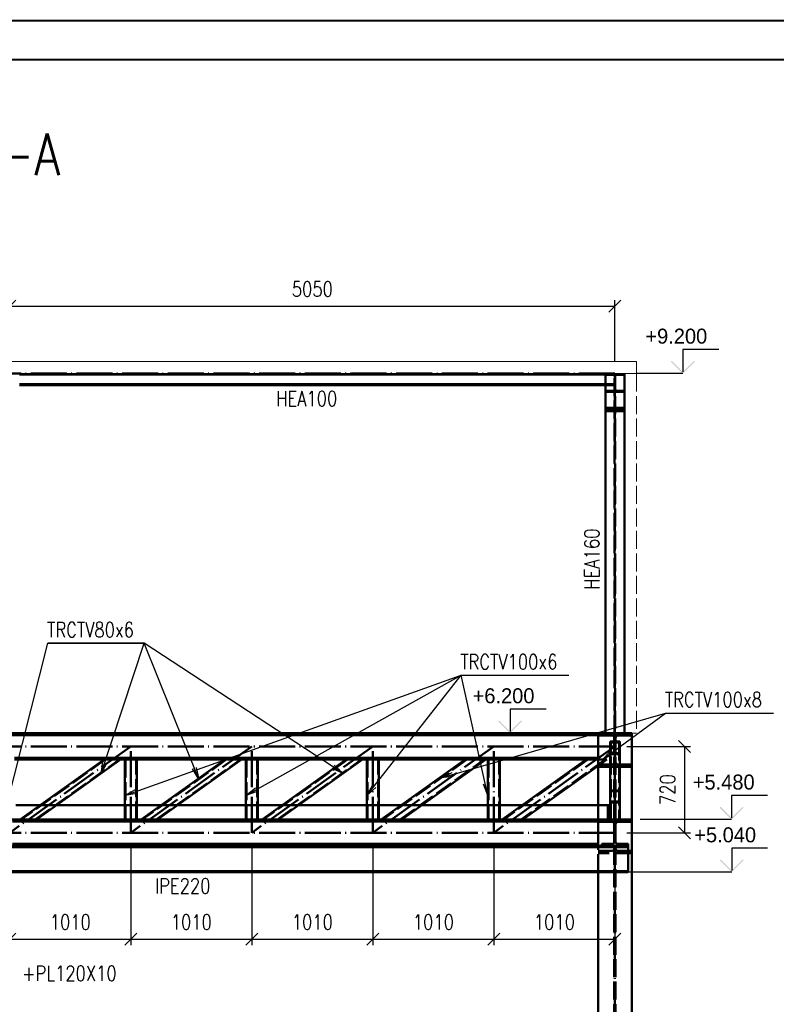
# Paper-space layout 'Layout1' of a CAD drawing. Extents: x -2 to 1033, y -36 to 596.
# Tile 13 of 60: x 123 to 250, y 430 to 594. Entities that reach past the tile are written whole.
import ezdxf
from ezdxf.enums import TextEntityAlignment as Align

# ---------------------------------------------------------------- set-up
doc = ezdxf.new("R2010")
doc.units = 0
doc.linetypes.add('ACAD_ISO02W100', pattern=[15, 12, -3])
doc.linetypes.add('ACAD_ISO04W100', pattern=[30.5, 24, -3, 0.5, -3])
doc.layers.get('0').update_dxf_attribs({"linetype": 'CONTINUOUS'})
doc.layers.get('DEFPOINTS').update_dxf_attribs({"color": 132, "linetype": 'CONTINUOUS'})
doc.layers.add('RAMECEK_HP', color=251, linetype='CONTINUOUS')
for name, color, linetype, lineweight in [('SS_DIAGONÁLY 1', 91, 'CONTINUOUS', 50), ('SS_DIAGONÁLY 2', 93, 'CONTINUOUS', 50), ('SS_DIAGONÁLY 3', 95, 'CONTINUOUS', 50), ('SS_DRÁŽKA', 35, 'CONTINUOUS', 50), ('SS_KOTY', 3, 'CONTINUOUS', 25), ('SS_KOTY-VYSKOVA', 140, 'CONTINUOUS', 25), ('SS_OPLASTENI-PANEL', 9, 'CONTINUOUS', 13), ('SS_PODLAHA', 31, 'CONTINUOUS', 50), ('SS_POPIS_PROFILU', 13, 'CONTINUOUS', 25), ('SS_PÁSY', 163, 'CONTINUOUS', 50), ('SS_SLOUPY', 143, 'CONTINUOUS', 50), ('SS_SLOUPY NÁDSTAVBA', 183, 'CONTINUOUS', 50), ('SS_VAZNICE', 187, 'CONTINUOUS', 50)]:
    doc.layers.add(name, color=color, linetype=linetype, lineweight=lineweight)
doc.layers.add('SS_PLECHY', color=7, linetype='CONTINUOUS', lineweight=50, true_color=0xb47846)
doc.styles.add('ROMANS', font='romans.shx', dxfattribs={"width": 0.8})
doc.styles.add('romans.shx', font='romans.shx', dxfattribs={"height": 5})
doc.dimstyles.new('A-1_(2.5)_50AS', dxfattribs={"dimtxt": 2.5, "dimasz": 2, "dimexe": 1, "dimexo": 2, "dimgap": 0, "dimtad": 0, "dimdec": 1, "dimlfac": 50, "dimrnd": 1, "dimtxsty": 'ROMANS', "dimblk1": 'OBLIQUE', "dimblk2": 'OBLIQUE', "dimsah": 1, "dimcen": 2, "dimclrd": 256, "dimclre": 256, "dimclrt": 256, "dimadec": 1, "dimazin": 2, "dimtfac": 0.714286, "dimtdec": 1, "dimtmove": 0, "dimatfit": 3, "dimldrblk": 'OPEN', "dimfxl": 1, "dimtvp": 1.142857, "dimtfill": 1, "dimtolj": 1, "dimlwd": -1, "dimlwe": -1, "dimarcsym": 0})

# ---------------------------------------------------------------- blocks, each defined once
blk = doc.blocks.new('*U6')
at = {"layer": 'RAMECEK_HP', "lineweight": 35, "const_width": 0.35}
for points in [[(0, 594), (0, 0), (841, 0), (841, 594)], [(6.5, 587.5), (6.5, 6.5), (834.5, 6.5), (834.5, 587.5)]]:
    blk.add_lwpolyline(points, close=True, dxfattribs=at)
at = {"layer": 'DEFPOINTS', "style": 'ROMANS', "width": 0.8}
blk.add_attdef('TISK', text='', height=10, dxfattribs=at).set_placement((841, -33), align=Align.RIGHT)
blk = doc.blocks.new('_Oblique')
at = {"color": 0, "linetype": 'ByBlock', "lineweight": -2}
blk.add_line((-0.5, -0.5), (0.5, 0.5), dxfattribs=at)
blk = doc.blocks.new('*D11')
at = {"layer": 'DEFPOINTS', "color": 0, "transparency": 16777216}
for p in [(222.66, 546.38), (121.66, 535.13), (222.66, 535.13)]:
    blk.add_point(p, dxfattribs=at)
at = {"layer": 'SS_KOTY', "transparency": 16777216}
for p, q in [((121.66, 537.13), (121.66, 547.38)), ((222.66, 537.13), (222.66, 547.38)), ((121.66, 546.38), (222.66, 546.38))]:
    blk.add_line(p, q, dxfattribs=at)
at = {"layer": 'SS_KOTY', "transparency": 16777216, "xscale": 2, "yscale": 2, "zscale": 2, "rotation": 180}
blk.add_blockref('_Oblique', (121.66, 546.38), dxfattribs=at)
at = {"layer": 'SS_KOTY', "transparency": 16777216, "xscale": 2, "yscale": 2, "zscale": 2}
blk.add_blockref('_Oblique', (222.66, 546.38), dxfattribs=at)
at = {"layer": 'SS_KOTY', "transparency": 16777216, "insert": (172.16, 549.23), "char_height": 2.5, "attachment_point": 5, "style": 'ROMANS', "bg_fill": 3, "box_fill_scale": 1.1, "bg_fill_color": 256, "bg_fill_true_color": 13158600, "bg_fill_transparency": 0}
blk.add_mtext('\\A1;5050', dxfattribs=at)
blk = doc.blocks.new('_OPEN')
at = {"color": 0, "linetype": 'ByBlock'}
for p, q in [((-1, 0.167), (0, 0)), ((0, 0), (-1, -0.167)), ((0, 0), (-1, 0))]:
    blk.add_line(p, q, dxfattribs=at)
blk = doc.blocks.new('*D12')
at = {"layer": 'DEFPOINTS', "color": 0, "transparency": 16777216}
for p in [(222.66, 472.93), (222.66, 458.53), (234.3, 458.53)]:
    blk.add_point(p, dxfattribs=at)
at = {"layer": 'SS_KOTY', "transparency": 16777216}
for p, q in [((224.66, 472.93), (235.3, 472.93)), ((234.3, 472.93), (234.3, 458.53)), ((224.66, 458.53), (235.3, 458.53))]:
    blk.add_line(p, q, dxfattribs=at)
at = {"layer": 'SS_KOTY', "transparency": 16777216, "xscale": 2, "yscale": 2, "zscale": 2}
for p, rotation in [((234.3, 472.93), 90), ((234.3, 458.53), 270)]:
    blk.add_blockref('_Oblique', p, dxfattribs=dict(at, rotation=rotation))
at = {"layer": 'SS_KOTY', "transparency": 16777216, "insert": (231.45, 465.73), "char_height": 2.5, "attachment_point": 5, "rotation": 90, "style": 'ROMANS', "bg_fill": 3, "box_fill_scale": 1.1, "bg_fill_color": 256, "bg_fill_true_color": 13158600, "bg_fill_transparency": 0}
blk.add_mtext('\\A1;720', dxfattribs=at)
blk = doc.blocks.new('*D18')
at = {"layer": 'DEFPOINTS', "color": 0, "transparency": 16777216}
for p in [(121.66, 458.53), (141.86, 458.53), (141.86, 440.76)]:
    blk.add_point(p, dxfattribs=at)
at = {"layer": 'SS_KOTY', "transparency": 16777216}
for p, q in [((121.66, 456.53), (121.66, 439.76)), ((141.86, 456.53), (141.86, 439.76)), ((121.66, 440.76), (141.86, 440.76))]:
    blk.add_line(p, q, dxfattribs=at)
at = {"layer": 'SS_KOTY', "transparency": 16777216, "xscale": 2, "yscale": 2, "zscale": 2, "rotation": 180}
blk.add_blockref('_Oblique', (121.66, 440.76), dxfattribs=at)
at = {"layer": 'SS_KOTY', "transparency": 16777216, "xscale": 2, "yscale": 2, "zscale": 2}
blk.add_blockref('_Oblique', (141.86, 440.76), dxfattribs=at)
at = {"layer": 'SS_KOTY', "transparency": 16777216, "insert": (131.76, 443.62), "char_height": 2.5, "attachment_point": 5, "style": 'ROMANS', "bg_fill": 3, "box_fill_scale": 1.1, "bg_fill_color": 256, "bg_fill_true_color": 13158600, "bg_fill_transparency": 0}
blk.add_mtext('\\A1;1010', dxfattribs=at)
blk = doc.blocks.new('*D19')
at = {"layer": 'DEFPOINTS', "color": 0, "transparency": 16777216}
for p in [(141.86, 458.53), (162.06, 458.53), (162.06, 440.76)]:
    blk.add_point(p, dxfattribs=at)
at = {"layer": 'SS_KOTY', "transparency": 16777216}
for p, q in [((141.86, 456.53), (141.86, 439.76)), ((162.06, 456.53), (162.06, 439.76)), ((141.86, 440.76), (162.06, 440.76))]:
    blk.add_line(p, q, dxfattribs=at)
at = {"layer": 'SS_KOTY', "transparency": 16777216, "xscale": 2, "yscale": 2, "zscale": 2, "rotation": 180}
blk.add_blockref('_Oblique', (141.86, 440.76), dxfattribs=at)
at = {"layer": 'SS_KOTY', "transparency": 16777216, "xscale": 2, "yscale": 2, "zscale": 2}
blk.add_blockref('_Oblique', (162.06, 440.76), dxfattribs=at)
at = {"layer": 'SS_KOTY', "transparency": 16777216, "insert": (151.96, 443.62), "char_height": 2.5, "attachment_point": 5, "style": 'ROMANS', "bg_fill": 3, "box_fill_scale": 1.1, "bg_fill_color": 256, "bg_fill_true_color": 13158600, "bg_fill_transparency": 0}
blk.add_mtext('\\A1;1010', dxfattribs=at)
blk = doc.blocks.new('*D20')
at = {"layer": 'DEFPOINTS', "color": 0, "transparency": 16777216}
for p in [(162.06, 458.53), (182.26, 458.53), (182.26, 440.76)]:
    blk.add_point(p, dxfattribs=at)
at = {"layer": 'SS_KOTY', "transparency": 16777216}
for p, q in [((162.06, 456.53), (162.06, 439.76)), ((182.26, 456.53), (182.26, 439.76)), ((162.06, 440.76), (182.26, 440.76))]:
    blk.add_line(p, q, dxfattribs=at)
at = {"layer": 'SS_KOTY', "transparency": 16777216, "xscale": 2, "yscale": 2, "zscale": 2, "rotation": 180}
blk.add_blockref('_Oblique', (162.06, 440.76), dxfattribs=at)
at = {"layer": 'SS_KOTY', "transparency": 16777216, "xscale": 2, "yscale": 2, "zscale": 2}
blk.add_blockref('_Oblique', (182.26, 440.76), dxfattribs=at)
at = {"layer": 'SS_KOTY', "transparency": 16777216, "insert": (172.16, 443.62), "char_height": 2.5, "attachment_point": 5, "style": 'ROMANS', "bg_fill": 3, "box_fill_scale": 1.1, "bg_fill_color": 256, "bg_fill_true_color": 13158600, "bg_fill_transparency": 0}
blk.add_mtext('\\A1;1010', dxfattribs=at)
blk = doc.blocks.new('*D21')
at = {"layer": 'DEFPOINTS', "color": 0, "transparency": 16777216}
for p in [(182.26, 458.53), (202.46, 458.53), (202.46, 440.76)]:
    blk.add_point(p, dxfattribs=at)
at = {"layer": 'SS_KOTY', "transparency": 16777216}
for p, q in [((182.26, 456.53), (182.26, 439.76)), ((202.46, 456.53), (202.46, 439.76)), ((182.26, 440.76), (202.46, 440.76))]:
    blk.add_line(p, q, dxfattribs=at)
at = {"layer": 'SS_KOTY', "transparency": 16777216, "xscale": 2, "yscale": 2, "zscale": 2, "rotation": 180}
blk.add_blockref('_Oblique', (182.26, 440.76), dxfattribs=at)
at = {"layer": 'SS_KOTY', "transparency": 16777216, "xscale": 2, "yscale": 2, "zscale": 2}
blk.add_blockref('_Oblique', (202.46, 440.76), dxfattribs=at)
at = {"layer": 'SS_KOTY', "transparency": 16777216, "insert": (192.36, 443.62), "char_height": 2.5, "attachment_point": 5, "style": 'ROMANS', "bg_fill": 3, "box_fill_scale": 1.1, "bg_fill_color": 256, "bg_fill_true_color": 13158600, "bg_fill_transparency": 0}
blk.add_mtext('\\A1;1010', dxfattribs=at)
blk = doc.blocks.new('*D22')
at = {"layer": 'DEFPOINTS', "color": 0, "transparency": 16777216}
for p in [(202.46, 458.53), (222.66, 458.53), (222.66, 440.76)]:
    blk.add_point(p, dxfattribs=at)
at = {"layer": 'SS_KOTY', "transparency": 16777216}
for p, q in [((202.46, 456.53), (202.46, 439.76)), ((222.66, 456.53), (222.66, 439.76)), ((202.46, 440.76), (222.66, 440.76))]:
    blk.add_line(p, q, dxfattribs=at)
at = {"layer": 'SS_KOTY', "transparency": 16777216, "xscale": 2, "yscale": 2, "zscale": 2, "rotation": 180}
blk.add_blockref('_Oblique', (202.46, 440.76), dxfattribs=at)
at = {"layer": 'SS_KOTY', "transparency": 16777216, "xscale": 2, "yscale": 2, "zscale": 2}
blk.add_blockref('_Oblique', (222.66, 440.76), dxfattribs=at)
at = {"layer": 'SS_KOTY', "transparency": 16777216, "insert": (212.56, 443.62), "char_height": 2.5, "attachment_point": 5, "style": 'ROMANS', "bg_fill": 3, "box_fill_scale": 1.1, "bg_fill_color": 256, "bg_fill_true_color": 13158600, "bg_fill_transparency": 0}
blk.add_mtext('\\A1;1010', dxfattribs=at)

psp = doc.layouts.get("Layout1")

# ---------------------------------------------------------------- hatches: boundary and pattern name
at = {"layer": 'SS_KOTY-VYSKOVA'}
for points in [[(232.1414, 537.2676), (232, 537.1262), (234, 535.1262), (236, 537.1262), (235.8586, 537.2676), (234, 535.4091)], [(203.3065, 477.2676), (203.1651, 477.1262), (205.1651, 475.1262), (207.1651, 477.1262), (207.0237, 477.2676), (205.1651, 475.4091)], [(240.2625, 462.8676), (240.1211, 462.7262), (242.1211, 460.7262), (244.1211, 462.7262), (243.9797, 462.8676), (242.1211, 461.0091)], [(240.2961, 454.0676), (240.1547, 453.9262), (242.1547, 451.9262), (244.1547, 453.9262), (244.0133, 454.0676), (242.1547, 452.2091)]]:
    psp.add_hatch(color=256, dxfattribs=at).paths.add_polyline_path(points)

# ---------------------------------------------------------------- linework, layer by layer
at = {"layer": 'SS_DIAGONÁLY 1', "color": 1, "linetype": 'Continuous', "ltscale": 0.25}
for p, q in [((140.8649, 470.7262), (140.8649, 460.7262)), ((142.8649, 460.7262), (142.8649, 470.7262)), ((161.0649, 470.7262), (161.0649, 460.7262)), ((163.0649, 460.7262), (163.0649, 470.7262)), ((181.2649, 470.7262), (181.2649, 460.7262)), ((183.2649, 460.7262), (183.2649, 470.7262)), ((201.4649, 470.7262), (201.4649, 460.7262)), ((203.4649, 460.7262), (203.4649, 470.7262))]:
    psp.add_line(p, q, dxfattribs=at)
at = {"layer": 'SS_DIAGONÁLY 1', "color": 3, "linetype": 'ACAD_ISO02W100', "ltscale": 0.25}
for p, q in [((140.9849, 470.7262), (140.9849, 460.7262)), ((142.7449, 460.7262), (142.7449, 470.7262)), ((161.1849, 470.7262), (161.1849, 460.7262)), ((162.9449, 460.7262), (162.9449, 470.7262)), ((181.3849, 470.7262), (181.3849, 460.7262)), ((183.1449, 460.7262), (183.1449, 470.7262)), ((201.5849, 470.7262), (201.5849, 460.7262)), ((203.3449, 460.7262), (203.3449, 470.7262))]:
    psp.add_line(p, q, dxfattribs=at)
at = {"layer": 'SS_DIAGONÁLY 2', "color": 1, "linetype": 'Continuous', "ltscale": 0.25}
for p, q in [((137.4006, 470.7262), (123.3729, 460.7262)), ((126.1292, 460.7262), (140.1569, 470.7262)), ((157.6006, 470.7262), (143.5729, 460.7262)), ((146.3292, 460.7262), (160.3569, 470.7262)), ((177.8006, 470.7262), (163.7729, 460.7262)), ((166.5292, 460.7262), (180.5569, 470.7262))]:
    psp.add_line(p, q, dxfattribs=at)
at = {"layer": 'SS_DIAGONÁLY 2', "color": 3, "linetype": 'ACAD_ISO02W100', "ltscale": 0.25}
for p, q in [((137.6073, 470.7262), (123.5796, 460.7262)), ((125.9225, 460.7262), (139.9502, 470.7262)), ((157.8073, 470.7262), (143.7796, 460.7262)), ((146.1225, 460.7262), (160.1502, 470.7262)), ((178.0073, 470.7262), (163.9796, 460.7262)), ((166.3225, 460.7262), (180.3502, 470.7262))]:
    psp.add_line(p, q, dxfattribs=at)
at = {"layer": 'SS_DIAGONÁLY 3', "color": 1, "linetype": 'Continuous', "ltscale": 0.25}
for p, q in [((197.656, 470.7262), (183.6283, 460.7262)), ((187.0738, 460.7262), (201.1015, 470.7262)), ((217.856, 470.7262), (203.8283, 460.7262)), ((207.2738, 460.7262), (219.8649, 469.7021))]:
    psp.add_line(p, q, dxfattribs=at)
at = {"layer": 'SS_DIAGONÁLY 3', "color": 3, "linetype": 'ACAD_ISO02W100', "ltscale": 0.25}
for p, q in [((197.9317, 470.7262), (183.904, 460.7262)), ((186.7981, 460.7262), (200.8259, 470.7262)), ((218.1317, 470.7262), (204.104, 460.7262)), ((221.0259, 470.7262), (206.9981, 460.7262)), ((221.3015, 470.7262), (219.8649, 470.7262)), ((219.8649, 469.7021), (221.3015, 470.7262))]:
    psp.add_line(p, q, dxfattribs=at)
at = {"layer": 'SS_DRÁŽKA', "color": 1, "linetype": 'Continuous', "ltscale": 0.25}
psp.add_line((224.8649, 451.9262), (224.8649, 456.3262), dxfattribs=at)
at = {"layer": 'SS_KOTY-VYSKOVA'}
for p, q in [((240, 539.1262), (234, 539.1262)), ((234, 539.1262), (234, 535.4091)), ((234, 535.1262), (226.2649, 535.1262)), ((211.1651, 479.1262), (205.1651, 479.1262)), ((205.1651, 479.1262), (205.1651, 475.4091)), ((205.1651, 475.1262), (223.4649, 475.1262)), ((248.1211, 464.7262), (242.1211, 464.7262)), ((242.1211, 464.7262), (242.1211, 461.0091)), ((248.1547, 455.9262, 31026.2), (242.1547, 455.9262, 31026.2)), ((242.1547, 455.9262, 31026.2), (242.1547, 452.2091, 31026.2)), ((242.1547, 451.9262), (224.866, 451.9262))]:
    psp.add_line(p, q, dxfattribs=at)
at = {"layer": 'SS_OPLASTENI-PANEL', "ltscale": 0.25}
psp.add_line((226.2649, 535.1262), (226.2649, 537.1262), dxfattribs=at)
at = {"layer": 'SS_OPLASTENI-PANEL', "color": 9, "linetype": 'ACAD_ISO02W100', "ltscale": 0.25}
for p, q in [((226.2649, 535.1262), (226.2649, 475.1262)), ((226.2649, 475.1262), (225.4649, 475.1262))]:
    psp.add_line(p, q, dxfattribs=at)
at = {"layer": 'SS_PLECHY', "color": 1, "linetype": 'Continuous', "ltscale": 0.25}
for p, q in [((126.7395, 463.1262), (122.6649, 463.1262)), ((140.8649, 463.1262), (129.4959, 463.1262)), ((146.9395, 463.1262), (142.8649, 463.1262)), ((161.0649, 463.1262), (149.6959, 463.1262)), ((167.1395, 463.1262), (163.0649, 463.1262)), ((181.2649, 463.1262), (169.8959, 463.1262)), ((186.995, 463.1262), (183.2649, 463.1262)), ((201.4649, 463.1262), (190.4404, 463.1262)), ((207.195, 463.1262), (203.4649, 463.1262)), ((219.8649, 463.1262), (210.6404, 463.1262))]:
    psp.add_line(p, q, dxfattribs=at)
at = {"layer": 'SS_PLECHY', "color": 3, "linetype": 'ACAD_ISO02W100', "ltscale": 0.25}
for p, q in [((129.4959, 463.1262), (126.7395, 463.1262)), ((142.8649, 463.1262), (140.8649, 463.1262)), ((149.6959, 463.1262), (146.9395, 463.1262)), ((163.0649, 463.1262), (161.0649, 463.1262)), ((169.8959, 463.1262), (167.1395, 463.1262)), ((183.2649, 463.1262), (181.2649, 463.1262)), ((190.4404, 463.1262), (186.995, 463.1262)), ((203.4649, 463.1262), (201.4649, 463.1262)), ((210.6404, 463.1262), (207.195, 463.1262)), ((221.6649, 463.1262), (219.8649, 463.1262)), ((221.4649, 460.7262), (221.4649, 463.1262)), ((221.6649, 460.7262), (221.6649, 463.1262))]:
    psp.add_line(p, q, dxfattribs=at)
at = {"layer": 'SS_PLECHY', "color": 7, "linetype": 'ACAD_ISO04W100', "ltscale": 0.25}
for p in [(21.6649, 460.7262), (221.6649, 460.7262)]:
    psp.add_line(p, (221.6649, 460.7262), dxfattribs=at)
at = {"layer": 'SS_PODLAHA', "color": 1, "linetype": 'Continuous', "ltscale": 0.25}
for p, q in [((123.8649, 460.7262), (119.4649, 460.7262)), ((122.1199, 460.4062), (123.8649, 460.4062)), ((123.8649, 460.4062), (123.8649, 460.7262)), ((220.4649, 460.7262), (220.4649, 460.4062)), ((224.8649, 456.3262), (224.8649, 456.6462))]:
    psp.add_line(p, q, dxfattribs=at)
at = {"layer": 'SS_POPIS_PROFILU', "color": 0, "linetype": 'ByBlock'}
for p, q in [((136.8998, 468.4043), (137.2135, 470.4075)), ((136.8998, 468.4043), (137.5299, 470.3025)), ((137.8463, 470.1974), (136.8998, 468.4043)), ((153.1935, 467.4372), (152.1412, 469.1703)), ((153.1935, 467.4372), (152.4507, 469.2941)), ((152.7602, 469.4179), (153.1935, 467.4372)), ((177.2998, 468.4043), (175.4441, 469.2211)), ((177.2998, 468.4043), (175.6267, 469.5)), ((175.8093, 469.7788), (177.2998, 468.4043)), ((193.6506, 467.6743), (195.4794, 468.5497)), ((193.6506, 467.6743), (195.572, 468.2295)), ((195.6645, 467.9092), (193.6506, 467.6743)), ((201.4649, 464.7262), (200.7031, 466.6053)), ((201.4649, 464.7262), (201.0284, 466.678)), ((201.3537, 466.7508), (201.4649, 464.7262)), ((140.8649, 464.7262), (142.6358, 465.7136)), ((140.8649, 464.7262), (142.7481, 465.3997)), ((142.8603, 465.0859), (140.8649, 464.7262)), ((161.0649, 464.7262), (162.6482, 465.9928)), ((161.0649, 464.7262), (162.8108, 465.7018)), ((162.9734, 465.4109), (161.0649, 464.7262)), ((181.2649, 464.7262), (182.2354, 466.5065)), ((181.2649, 464.7262), (182.4979, 466.301)), ((182.7603, 466.0955), (181.2649, 464.7262))]:
    psp.add_line(p, q, dxfattribs=at)
at = {"layer": 'SS_POPIS_PROFILU', "color": 13}
for points in [[(120.9849, 462.4195), (128.0183, 490.1364), (144.1135, 490.1364)], [(177.2998, 468.4043), (144.1135, 490.1364), (128.0183, 490.1364)], [(153.1935, 467.4372), (144.1135, 490.1364), (128.0183, 490.1364)], [(136.8998, 468.4043), (144.1135, 490.1364), (128.0183, 490.1364)], [(140.8649, 464.7262), (196.977, 484.7938), (214.977, 484.7938)], [(161.0649, 464.7262), (196.977, 484.7938), (214.977, 484.7938)], [(181.2649, 464.7262), (196.977, 484.7938), (214.977, 484.7938)], [(201.4649, 464.7262), (196.977, 484.7938), (214.977, 484.7938)]]:
    psp.add_lwpolyline(points, dxfattribs=at)
at = {"layer": 'SS_PÁSY', "color": 1, "linetype": 'Continuous', "ltscale": 0.25}
for p, q in [((219.8649, 475.1262), (23.4649, 475.1262)), ((23.4649, 474.8062), (219.8649, 474.8062)), ((219.8649, 471.0462), (122.4649, 471.0462)), ((219.8649, 470.7262), (122.4649, 470.7262)), ((219.8649, 460.7262), (123.8649, 460.7262)), ((123.8649, 460.4062), (219.8649, 460.4062))]:
    psp.add_line(p, q, dxfattribs=at)
at = {"layer": 'SS_PÁSY', "color": 3, "linetype": 'ACAD_ISO02W100', "ltscale": 0.25}
for p, q in [((219.8649, 474.7662), (222.0799, 474.7662)), ((223.2499, 474.7662), (225.4649, 474.7662)), ((220.4649, 460.7262), (219.8649, 460.7262))]:
    psp.add_line(p, q, dxfattribs=at)
at = {"layer": 'SS_SLOUPY', "color": 1, "linetype": 'Continuous', "ltscale": 0.25}
psp.add_line((225.4649, 475.1262), (219.8649, 475.1262), dxfattribs=at)
at = {"layer": 'SS_SLOUPY NÁDSTAVBA', "color": 3, "linetype": 'ACAD_ISO02W100', "ltscale": 0.25}
for p, q in [((222.3049, 532.2662), (221.0649, 532.2662)), ((224.2649, 532.2662), (223.0249, 532.2662)), ((222.6049, 532.0862), (221.0649, 532.0862)), ((222.7249, 532.0862), (222.6049, 532.0862)), ((224.2649, 532.0862), (222.7249, 532.0862)), ((222.6049, 529.3978), (221.0649, 529.3978)), ((221.0649, 529.2812), (222.6049, 529.2812)), ((224.2649, 529.2028), (221.0649, 529.2028)), ((221.0649, 529.0862), (224.2649, 529.0862)), ((224.2649, 529.3978), (222.7249, 529.3978)), ((222.7249, 529.2812), (224.2649, 529.2812)), ((224.2649, 528.8862), (221.0649, 528.8862))]:
    psp.add_line(p, q, dxfattribs=at)
at = {"layer": 'SS_SLOUPY NÁDSTAVBA', "color": 7, "linetype": 'ACAD_ISO04W100', "ltscale": 0.25}
psp.add_line((222.6649, 529.2028), (222.6649, 526.5862), dxfattribs=at)
at = {"layer": 'SS_SLOUPY NÁDSTAVBA', "color": 3, "linetype": 'ACAD_ISO02W100', "ltscale": 0.25, "extrusion": (0, 6.12323e-17, -1)}
psp.add_arc((-222.3049, 532.5662), 0.3, 180, 270, dxfattribs=at)
at = {"layer": 'SS_SLOUPY NÁDSTAVBA', "color": 3, "linetype": 'ACAD_ISO02W100', "ltscale": 0.25, "extrusion": (-4.85064e-13, -2.00859e-13, -1)}
psp.add_arc((-223.0249, 532.5662), 0.3, 270, 0, dxfattribs=at)
at = {"layer": 'SS_VAZNICE', "color": 1, "linetype": 'Continuous', "ltscale": 0.25}
for p, q in [((123.2649, 533.3662), (221.0649, 533.3662)), ((123.2649, 533.2062), (221.0649, 533.2062))]:
    psp.add_line(p, q, dxfattribs=at)
at = {"layer": 'SS_VAZNICE', "color": 3, "linetype": 'ACAD_ISO02W100', "ltscale": 0.25}
for p, q in [((221.0649, 533.3662), (222.6049, 533.3662)), ((221.0649, 533.2062), (222.6049, 533.2062))]:
    psp.add_line(p, q, dxfattribs=at)

# ---------------------------------------------------------------- block references
at = {"layer": 'RAMECEK_HP'}
psp.add_blockref('*U6', (0, 0), dxfattribs=at)

# ---------------------------------------------------------------- texts
at = {"layer": 'SS_KOTY-VYSKOVA'}
for s, p in [('+9.200', (227.7497, 540.1262)), ('+6.200', (198.9148, 480.1262))]:
    psp.add_text(s, height=2.5, dxfattribs=at).set_placement(p)
at = {"layer": 'SS_POPIS_PROFILU', "color": 6, "style": 'romans.shx', "width": 0.8}
psp.add_text('A-A', height=7, dxfattribs=at).set_placement((115.2052, 568.2105))
at = {"layer": 'SS_POPIS_PROFILU', "color": 13, "style": 'romans.shx', "width": 0.8}
for s, p in [('HEA100', (166.1261, 529.7062)), ('TRCTV80x6', (127.9027, 491.1364)), ('TRCTV80x6', (127.9027, 491.1364)), ('TRCTV80x6', (127.9027, 491.1364)), ('TRCTV80x6', (127.9027, 491.1364)), ('TRCTV100x6', (196.8614, 485.7938)), ('TRCTV100x6', (196.8614, 485.7938)), ('TRCTV100x6', (196.8614, 485.7938)), ('TRCTV100x6', (196.8614, 485.7938)), ('TRCTV100x8', (231.0038, 479.5005)), ('TRCTV100x8', (231.0038, 479.5005)), ('+PL120X10', (123.7325, 433.8151))]:
    psp.add_text(s, height=2.5, dxfattribs=at).set_placement(p)
psp.add_text('HEA160', height=2.5, rotation=90, dxfattribs=at).set_placement((220.0649, 499.0824))

# ---------------------------------------------------------------- next in the draw order: dimensions: what is measured, and where the dimension line sits
at = {"layer": 'SS_KOTY'}
for base, p1, p2, picture, middle in [((222.6649, 546.3766), (121.6649, 535.1262), (222.6649, 535.1262), '*D11', (172.1649, 549.2337)), ((141.8649, 440.7621), (121.6649, 458.5262), (141.8649, 458.5262), '*D18', (131.7649, 443.6193))]:
    dim = psp.add_linear_dim(base=base, p1=p1, p2=p2, dimstyle='A-1_(2.5)_50AS', override={"dimtmove": 1}, dxfattribs=at)
    dim.commit()
    dim.dimension.update_dxf_attribs({"geometry": picture, "text_midpoint": middle})
dim = psp.add_linear_dim(base=(234.3038, 458.5262), p1=(222.6649, 472.9262), p2=(222.6649, 458.5262), angle=90, dimstyle='A-1_(2.5)_50AS', dxfattribs=at)
dim.commit()
dim.dimension.update_dxf_attribs({"geometry": '*D12', "text_midpoint": (231.4467, 465.7262)})

# ---------------------------------------------------------------- next in the draw order: linework, layer by layer
at = {"layer": 'SS_DIAGONÁLY 2', "color": 1, "linetype": 'Continuous', "ltscale": 0.25}
for p, q in [((223.4649, 473.7422), (221.8649, 473.7422)), ((221.8649, 473.7422), (221.8649, 460.7262)), ((223.4649, 460.7262), (223.4649, 473.7422))]:
    psp.add_line(p, q, dxfattribs=at)
at = {"layer": 'SS_DIAGONÁLY 2', "color": 3, "linetype": 'ACAD_ISO02W100', "ltscale": 0.25}
for p, q in [((223.3449, 473.5829), (221.9849, 473.5829)), ((221.9849, 460.7262), (221.9849, 473.5829)), ((223.3449, 473.5829), (223.3449, 460.7262)), ((223.4649, 471.6176), (221.8649, 471.6176)), ((223.3449, 471.7769), (221.9849, 471.7769)), ((223.4649, 469.5202), (221.8649, 469.5202)), ((223.4649, 469.5134), (221.8649, 469.5134)), ((223.3449, 469.5197), (221.9849, 469.5197)), ((223.3449, 469.5139), (221.9849, 469.5139)), ((221.8649, 465.596), (223.4649, 465.596)), ((221.9849, 465.4443), (223.3449, 465.4443)), ((221.8649, 463.5725), (223.4649, 463.5725)), ((221.9849, 463.7243), (223.3449, 463.7243))]:
    psp.add_line(p, q, dxfattribs=at)
at = {"layer": 'SS_DIAGONÁLY 2', "color": 7, "linetype": 'ACAD_ISO04W100', "ltscale": 0.25}
psp.add_line((222.6649, 472.3262), (222.6649, 464.5843), dxfattribs=at)
at = {"layer": 'SS_KOTY-VYSKOVA'}
psp.add_line((242.1211, 460.7262), (226.8649, 460.7262), dxfattribs=at)
at = {"layer": 'SS_OPLASTENI-PANEL', "ltscale": 0.25}
for p, q in [((226.2649, 537.1262), (17.0649, 537.1262)), ((17.0649, 535.1262), (226.2649, 535.1262))]:
    psp.add_line(p, q, dxfattribs=at)
at = {"layer": 'SS_PODLAHA', "color": 1, "linetype": 'Continuous', "ltscale": 0.25}
for p, q in [((224.8649, 460.7262), (220.4649, 460.7262)), ((220.4649, 460.4062), (222.2099, 460.4062)), ((223.1199, 460.4062), (224.8649, 460.4062)), ((224.8649, 460.4062), (224.8649, 460.7262)), ((123.8649, 456.3262), (119.4649, 456.3262)), ((123.8649, 456.6462), (122.1199, 456.6462)), ((123.8649, 456.3262), (123.8649, 456.6462))]:
    psp.add_line(p, q, dxfattribs=at)
at = {"layer": 'SS_PODLAHA', "color": 1, "linetype": 'Continuous', "ltscale": 0.25, "extrusion": (-8.37167e-14, -2.02049e-13, -1)}
psp.add_arc((-222.2099, 460.0462), 0.36, 90, 180, dxfattribs=at)
at = {"layer": 'SS_PODLAHA', "color": 1, "linetype": 'Continuous', "ltscale": 0.25, "extrusion": (0, 6.12323e-17, -1)}
psp.add_arc((-223.1199, 460.0462), 0.36, 0, 90, dxfattribs=at)
at = {"layer": 'SS_POPIS_PROFILU', "color": 0, "linetype": 'ByBlock'}
for p, q in [((220.5832, 470.7262), (221.9946, 472.1819)), ((220.5832, 470.7262), (222.1925, 471.9137)), ((222.3904, 471.6454), (220.5832, 470.7262))]:
    psp.add_line(p, q, dxfattribs=at)
at = {"layer": 'SS_POPIS_PROFILU', "color": 13}
for points in [[(193.6506, 467.6743), (231.1194, 478.5005), (249.1194, 478.5005)], [(220.5832, 470.7262), (231.1194, 478.5005), (249.1194, 478.5005)]]:
    psp.add_lwpolyline(points, dxfattribs=at)
at = {"layer": 'SS_PÁSY', "color": 7, "linetype": 'ACAD_ISO04W100', "ltscale": 0.25}
for p, q in [((222.6649, 472.9262), (20.6649, 472.9262)), ((222.6649, 472.3262), (222.6649, 472.3262))]:
    psp.add_line(p, q, dxfattribs=at)
at = {"layer": 'SS_PÁSY', "color": 3, "linetype": 'ACAD_ISO02W100', "ltscale": 0.25}
for p, q in [((222.0799, 469.8862), (219.8649, 469.8862)), ((225.4649, 469.8862), (223.2499, 469.8862)), ((225.4649, 469.5262), (219.8649, 469.5262)), ((219.8649, 460.3662), (222.0799, 460.3662)), ((223.2499, 460.3662), (225.4649, 460.3662)), ((225.4649, 460.7262), (224.8649, 460.7262))]:
    psp.add_line(p, q, dxfattribs=at)
at = {"layer": 'SS_PÁSY', "color": 3, "linetype": 'ACAD_ISO02W100', "ltscale": 0.25, "extrusion": (6.27875e-14, 1.51644e-13, -1)}
for centre in [(-222.0799, 474.2862), (-222.0799, 459.8862)]:
    psp.add_arc(centre, 0.48, 90, 180, dxfattribs=at)
at = {"layer": 'SS_PÁSY', "color": 3, "linetype": 'ACAD_ISO02W100', "ltscale": 0.25, "extrusion": (-1.51582e-13, 6.28487e-14, -1)}
for centre in [(-223.2499, 474.2862), (-223.2499, 459.8862)]:
    psp.add_arc(centre, 0.48, 0, 90, dxfattribs=at)
at = {"layer": 'SS_PÁSY', "color": 3, "linetype": 'ACAD_ISO02W100', "ltscale": 0.25, "extrusion": (6.27875e-14, -1.51521e-13, -1)}
psp.add_arc((-222.0799, 470.3662), 0.48, 180, 270, dxfattribs=at)
at = {"layer": 'SS_PÁSY', "color": 3, "linetype": 'ACAD_ISO02W100', "ltscale": 0.25, "extrusion": (-1.51582e-13, -6.27263e-14, -1)}
psp.add_arc((-223.2499, 470.3662), 0.48, 270, 0, dxfattribs=at)
at = {"layer": 'SS_SLOUPY', "color": 1, "linetype": 'Continuous', "ltscale": 0.25}
psp.add_line((225.4649, 351.9262), (225.4649, 475.1262), dxfattribs=at)
at = {"layer": 'SS_SLOUPY NÁDSTAVBA', "color": 1, "linetype": 'Continuous', "ltscale": 0.25}
for p, q in [((221.0649, 535.1262), (221.0649, 475.1262)), ((224.2649, 475.1262), (224.2649, 535.1262))]:
    psp.add_line(p, q, dxfattribs=at)
at = {"layer": 'SS_SLOUPY NÁDSTAVBA', "color": 3, "linetype": 'ACAD_ISO02W100', "ltscale": 0.25}
for p, q in [((221.0649, 535.0262), (224.2649, 535.0262)), ((221.0649, 534.9462), (222.3049, 534.9462)), ((222.6049, 475.1262), (222.6049, 535.1262)), ((222.7249, 535.1262), (222.7249, 475.1262)), ((223.0249, 534.9462), (224.2649, 534.9462))]:
    psp.add_line(p, q, dxfattribs=at)
at = {"layer": 'SS_SLOUPY NÁDSTAVBA', "color": 7, "linetype": 'ACAD_ISO04W100', "ltscale": 0.25}
for p in [(222.6649, 475.1262), (222.6649, 535.1262)]:
    psp.add_line(p, (222.6649, 535.1262), dxfattribs=at)
at = {"layer": 'SS_SLOUPY NÁDSTAVBA', "color": 3, "linetype": 'ACAD_ISO02W100', "ltscale": 0.25, "extrusion": (0, 6.12323e-17, -1)}
psp.add_arc((-222.3049, 534.6462), 0.3, 90, 179.990768, dxfattribs=at)
at = {"layer": 'SS_SLOUPY NÁDSTAVBA', "color": 3, "linetype": 'ACAD_ISO02W100', "ltscale": 0.25, "extrusion": (-4.85064e-13, 2.00981e-13, -1)}
psp.add_arc((-223.0249, 534.6462), 0.3, 0, 90, dxfattribs=at)
at = {"layer": 'SS_VAZNICE', "color": 7, "linetype": 'ACAD_ISO04W100', "ltscale": 0.25}
psp.add_line((222.6649, 535.1262), (121.6649, 535.1262), dxfattribs=at)
at = {"layer": 'SS_VAZNICE', "color": 1, "linetype": 'Continuous', "ltscale": 0.25}
psp.add_line((123.2649, 534.9662), (221.0649, 534.9662), dxfattribs=at)
at = {"layer": 'SS_VAZNICE', "color": 3, "linetype": 'ACAD_ISO02W100', "ltscale": 0.25}
psp.add_line((221.0649, 534.9662), (222.6049, 534.9662), dxfattribs=at)

# ---------------------------------------------------------------- next in the draw order: texts
at = {"layer": 'SS_KOTY-VYSKOVA'}
for s, p in [('+5.480', (235.6625, 465.7262)), ('+5.040', (235.9044, 456.9262))]:
    psp.add_text(s, height=2.5, dxfattribs=at).set_placement(p)

# ---------------------------------------------------------------- next in the draw order: dimensions: what is measured, and where the dimension line sits
at = {"layer": 'SS_KOTY'}
dim = psp.add_linear_dim(base=(162.0649, 440.7621), p1=(141.8649, 458.5262), p2=(162.0649, 458.5262), dimstyle='A-1_(2.5)_50AS', override={"dimtmove": 1}, dxfattribs=at)
dim.commit()
dim.dimension.update_dxf_attribs({"geometry": '*D19', "text_midpoint": (151.9649, 443.6193)})

# ---------------------------------------------------------------- next in the draw order: linework, layer by layer
at = {"layer": 'SS_DIAGONÁLY 1', "color": 7, "linetype": 'ACAD_ISO04W100', "ltscale": 0.25}
psp.add_line((141.8649, 458.5262), (141.8649, 472.9262), dxfattribs=at)
at = {"layer": 'SS_DIAGONÁLY 2', "color": 7, "linetype": 'ACAD_ISO04W100', "ltscale": 0.25}
psp.add_line((141.8649, 472.9262), (121.6649, 458.5262), dxfattribs=at)

# ---------------------------------------------------------------- next in the draw order: texts
at = {"layer": 'SS_POPIS_PROFILU', "color": 13, "style": 'romans.shx', "width": 0.8}
psp.add_text('IPE220', height=2.5, dxfattribs=at).set_placement((145.9021, 448.4052))

# ---------------------------------------------------------------- next in the draw order: dimensions: what is measured, and where the dimension line sits
at = {"layer": 'SS_KOTY'}
dim = psp.add_linear_dim(base=(182.2649, 440.7621), p1=(162.0649, 458.5262), p2=(182.2649, 458.5262), dimstyle='A-1_(2.5)_50AS', override={"dimtmove": 1}, dxfattribs=at)
dim.commit()
dim.dimension.update_dxf_attribs({"geometry": '*D20', "text_midpoint": (172.1649, 443.6193)})

# ---------------------------------------------------------------- next in the draw order: linework, layer by layer
at = {"layer": 'SS_DIAGONÁLY 1', "color": 7, "linetype": 'ACAD_ISO04W100', "ltscale": 0.25}
psp.add_line((162.0649, 458.5262), (162.0649, 472.9262), dxfattribs=at)
at = {"layer": 'SS_DIAGONÁLY 2', "color": 7, "linetype": 'ACAD_ISO04W100', "ltscale": 0.25}
psp.add_line((162.0649, 472.9262), (141.8649, 458.5262), dxfattribs=at)

# ---------------------------------------------------------------- next in the draw order: dimensions: what is measured, and where the dimension line sits
at = {"layer": 'SS_KOTY'}
dim = psp.add_linear_dim(base=(202.4649, 440.7621), p1=(182.2649, 458.5262), p2=(202.4649, 458.5262), dimstyle='A-1_(2.5)_50AS', override={"dimtmove": 1}, dxfattribs=at)
dim.commit()
dim.dimension.update_dxf_attribs({"geometry": '*D21', "text_midpoint": (192.3649, 443.6193)})

# ---------------------------------------------------------------- next in the draw order: linework, layer by layer
at = {"layer": 'SS_DIAGONÁLY 1', "color": 7, "linetype": 'ACAD_ISO04W100', "ltscale": 0.25}
psp.add_line((182.2649, 458.5262), (182.2649, 472.9262), dxfattribs=at)
at = {"layer": 'SS_DIAGONÁLY 2', "color": 7, "linetype": 'ACAD_ISO04W100', "ltscale": 0.25}
psp.add_line((182.2649, 472.9262), (162.0649, 458.5262), dxfattribs=at)

# ---------------------------------------------------------------- next in the draw order: dimensions: what is measured, and where the dimension line sits
at = {"layer": 'SS_KOTY'}
dim = psp.add_linear_dim(base=(222.6649, 440.7621), p1=(202.4649, 458.5262), p2=(222.6649, 458.5262), dimstyle='A-1_(2.5)_50AS', override={"dimtmove": 1}, dxfattribs=at)
dim.commit()
dim.dimension.update_dxf_attribs({"geometry": '*D22', "text_midpoint": (212.5649, 443.6193)})

# ---------------------------------------------------------------- next in the draw order: linework, layer by layer
at = {"layer": 'SS_DIAGONÁLY 1', "color": 7, "linetype": 'ACAD_ISO04W100', "ltscale": 0.25}
psp.add_line((202.4649, 458.5262), (202.4649, 472.9262), dxfattribs=at)
at = {"layer": 'SS_DIAGONÁLY 2', "color": 7, "linetype": 'ACAD_ISO04W100', "ltscale": 0.25}
psp.add_line((222.6649, 458.5262), (222.6649, 475.1262), dxfattribs=at)
at = {"layer": 'SS_DIAGONÁLY 3', "color": 7, "linetype": 'ACAD_ISO04W100', "ltscale": 0.25}
for p, q in [((202.4649, 472.9262), (182.2649, 458.5262)), ((222.6649, 472.9262), (202.4649, 458.5262))]:
    psp.add_line(p, q, dxfattribs=at)
at = {"layer": 'SS_DRÁŽKA', "color": 7, "linetype": 'ACAD_ISO04W100', "ltscale": 0.25}
psp.add_line((224.8649, 456.3262), (121.6649, 456.3262), dxfattribs=at)
at = {"layer": 'SS_DRÁŽKA', "color": 1, "linetype": 'Continuous', "ltscale": 0.25}
for p, q in [((121.6649, 456.1422), (224.8649, 456.1422)), ((224.8649, 456.3262), (123.8649, 456.3262)), ((121.6649, 452.1102), (224.8649, 452.1102)), ((224.8649, 451.9262), (121.6649, 451.9262))]:
    psp.add_line(p, q, dxfattribs=at)
at = {"layer": 'SS_PODLAHA', "color": 1, "linetype": 'Continuous', "ltscale": 0.25}
for p, q in [((222.5699, 460.0462), (222.5699, 457.0062)), ((222.7599, 457.0062), (222.7599, 460.0462)), ((222.2099, 456.6462), (220.4649, 456.6462)), ((220.4649, 456.6462), (220.4649, 456.3262)), ((224.8649, 456.6462), (223.1199, 456.6462))]:
    psp.add_line(p, q, dxfattribs=at)
at = {"layer": 'SS_PODLAHA', "color": 7, "linetype": 'ACAD_ISO04W100', "ltscale": 0.25}
psp.add_line((222.6649, 458.5262), (222.6649, 458.5262), dxfattribs=at)
at = {"layer": 'SS_PODLAHA', "color": 1, "linetype": 'Continuous', "ltscale": 0.25, "extrusion": (-8.37167e-14, 2.02171e-13, -1)}
psp.add_arc((-222.2099, 457.0062), 0.36, 180, 270, dxfattribs=at)
at = {"layer": 'SS_PODLAHA', "color": 1, "linetype": 'Continuous', "ltscale": 0.25, "extrusion": (0, 6.12323e-17, -1)}
psp.add_arc((-223.1199, 457.0062), 0.36, 270, 0, dxfattribs=at)
at = {"layer": 'SS_PÁSY', "color": 7, "linetype": 'ACAD_ISO04W100', "ltscale": 0.25}
for p, q in [((222.6649, 458.5262), (20.6649, 458.5262)), ((222.6649, 457.9262), (222.6649, 457.9262))]:
    psp.add_line(p, q, dxfattribs=at)
at = {"layer": 'SS_PÁSY', "color": 1, "linetype": 'Continuous', "ltscale": 0.25}
psp.add_line((219.8649, 456.6462), (123.8649, 456.6462), dxfattribs=at)
at = {"layer": 'SS_PÁSY', "color": 3, "linetype": 'ACAD_ISO02W100', "ltscale": 0.25}
for p, q in [((222.0799, 455.4862), (219.8649, 455.4862)), ((225.4649, 455.1262), (219.8649, 455.1262)), ((225.4649, 455.4862), (223.2499, 455.4862))]:
    psp.add_line(p, q, dxfattribs=at)
at = {"layer": 'SS_PÁSY', "color": 3, "linetype": 'ACAD_ISO02W100', "ltscale": 0.25, "extrusion": (6.27875e-14, -1.51521e-13, -1)}
psp.add_arc((-222.0799, 455.9662), 0.48, 180, 270, dxfattribs=at)
at = {"layer": 'SS_PÁSY', "color": 3, "linetype": 'ACAD_ISO02W100', "ltscale": 0.25, "extrusion": (-1.51582e-13, -6.27263e-14, -1)}
psp.add_arc((-223.2499, 455.9662), 0.48, 270, 0, dxfattribs=at)
at = {"layer": 'SS_SLOUPY', "color": 1, "linetype": 'Continuous', "ltscale": 0.25}
for p, q in [((219.8649, 456.3262), (219.8649, 475.1262)), ((219.8649, 351.9262), (219.8649, 451.9262))]:
    psp.add_line(p, q, dxfattribs=at)
at = {"layer": 'SS_SLOUPY', "color": 3, "linetype": 'ACAD_ISO02W100', "ltscale": 0.25}
for p, q in [((222.5599, 351.9262), (222.5599, 475.1262)), ((222.7699, 351.9262), (222.7699, 475.1262)), ((219.8649, 451.9262), (219.8649, 456.3262))]:
    psp.add_line(p, q, dxfattribs=at)
at = {"layer": 'SS_SLOUPY', "color": 7, "linetype": 'ACAD_ISO04W100', "ltscale": 0.25}
psp.add_line((222.6649, 351.1262), (222.6649, 475.1262), dxfattribs=at)

doc.saveas('drawing.dxf')
